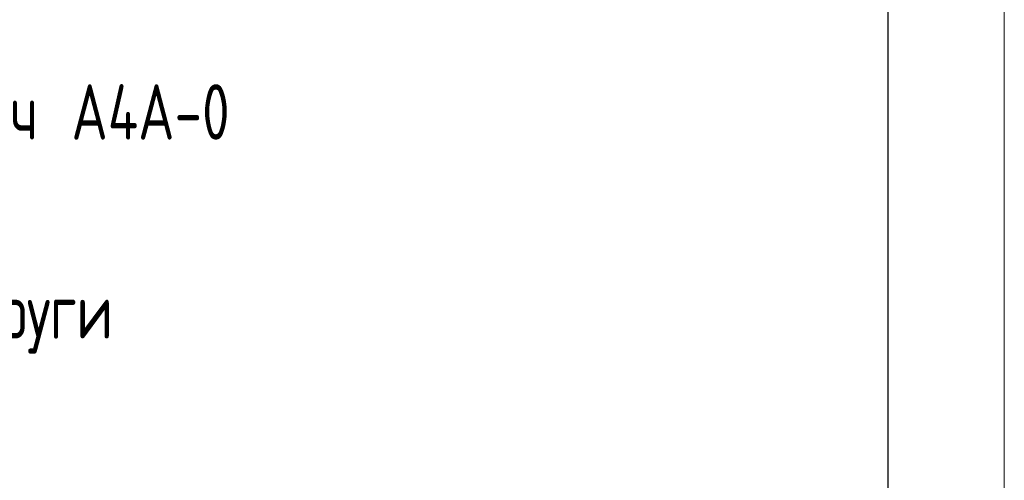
# Model space of a CAD drawing. Header units: millimetres. Extents: x 0 to 305, y 0 to 297.
# Tile 14 of 39: x 168 to 210, y 111 to 131. Entities that reach past the tile are written whole.
import ezdxf

# ---------------------------------------------------------------- set-up
doc = ezdxf.new("R2010")
doc.units = ezdxf.units.MM
doc.layers.add('ОСНОВНАЯ_НАДПИСЬ', color=7, linetype='Continuous')
doc.styles.add('SLDTEXTSTYLE0', font='TXT', dxfattribs={"width": 0.7, "bigfont": 'bigfont'})

# ---------------------------------------------------------------- blocks, each defined once
blk = doc.blocks.new('SW_NOTE_0_9')
at = {"layer": 'ОСНОВНАЯ_НАДПИСЬ', "color": 0, "insert": (0.542, 1.121), "char_height": 2.38125, "attachment_point": 1, "style": 'SLDTEXTSTYLE0'}
blk.add_mtext('обмежувач перенапруги', dxfattribs=at)
blk = doc.blocks.new('SW_NOTE_0_10')
at = {"layer": 'ОСНОВНАЯ_НАДПИСЬ', "color": 0, "char_height": 2.38125, "attachment_point": 1, "style": 'SLDTEXTSTYLE0'}
for s, insert in [('апаратний затискач А4А-0', (0.542, 2.73)), ('(без покриття)', (0.542, -1.445))]:
    blk.add_mtext(s, dxfattribs=dict(at, insert=insert))

msp = doc.modelspace()

# ---------------------------------------------------------------- linework, layer by layer
at = {"layer": 'ОСНОВНАЯ_НАДПИСЬ', "lineweight": 18}
msp.add_line((210, 297), (210, 0), dxfattribs=at)
at = {"layer": 'ОСНОВНАЯ_НАДПИСЬ', "lineweight": 25}
msp.add_line((205, 292), (205, 5), dxfattribs=at)

# ---------------------------------------------------------------- block references
at = {"layer": 'ОСНОВНАЯ_НАДПИСЬ'}
for name, p in [('SW_NOTE_0_10', (145.0734, 125.5774)), ('SW_NOTE_0_9', (145.0734, 118.6371))]:
    msp.add_blockref(name, p, dxfattribs=at)

doc.saveas('drawing.dxf')
